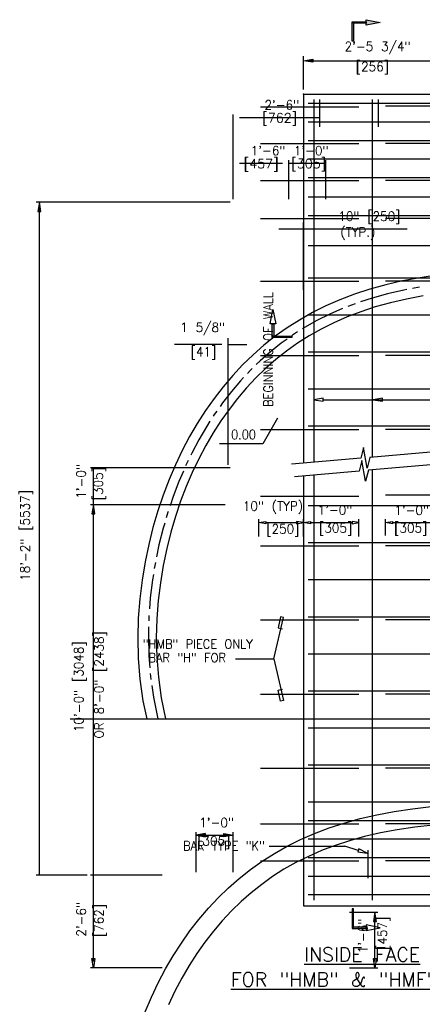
# Model space of a CAD drawing. Extents: x -21 to 2859, y -18 to 3983.
# Tile 28 of 47: x 5 to 60, y 86 to 219. Entities that reach past the tile are written whole.
import ezdxf
from ezdxf.enums import TextEntityAlignment as Align

# ---------------------------------------------------------------- set-up
doc = ezdxf.new("R2010")
doc.units = 0
doc.header["$LTSCALE"] = 25.4
doc.header["$MEASUREMENT"] = 0
doc.linetypes.add('HIDDEN2', pattern=[0.1875, 0.125, -0.0625])
doc.layers.get('0').update_dxf_attribs({"linetype": 'CONTINUOUS'})
for name, color, linetype in [('BDR-TEXT', 1, 'CONTINUOUS'), ('COL_NUM', 7, 'CONTINUOUS'), ('DWG-LINES', 7, 'CONTINUOUS'), ('FORM', 1, 'CONTINUOUS'), ('LABELS', 7, 'CONTINUOUS'), ('LEV_PAD', 7, 'CONTINUOUS'), ('PAN_BLK', 7, 'CONTINUOUS'), ('PAN_TS', 7, 'CONTINUOUS'), ('POINTS', 1, 'CONTINUOUS'), ('RS_LABELS', 7, 'CONTINUOUS'), ('TRASH', 1, 'CONTINUOUS')]:
    doc.layers.add(name, color=color, linetype=linetype)
doc.styles.add('TXT_SHX', font='txt.shx')

# ---------------------------------------------------------------- blocks, each defined once
blk = doc.blocks.new('A_DIM')
at = {"layer": 'PAN_BLK', "linetype": 'CONTINUOUS'}
blk.add_hatch(color=7, dxfattribs=at).paths.add_polyline_path([(-0.125, 0.021), (-0.125, -0.021), (0, 0)])
at = {"layer": 'PAN_BLK', "color": 7, "linetype": 'CONTINUOUS'}
blk.add_lwpolyline([(-0.125, 0.021), (-0.125, -0.021), (0, 0)], close=True, dxfattribs=at)
blk = doc.blocks.new('SO3_PN')
at = {"linetype": 'CONTINUOUS'}
for points in [[(62.35, 215.09), (59.67, 215.09), (59.37, 215.39), (62.35, 215.39)], [(59.67, 215.09), (59.67, 211.18), (59.37, 211.18), (59.37, 215.39)], [(65.42, 215.24), (62.35, 214.64), (62.35, 215.84)], [(42.4, 150.2), (42.4, 147.52), (42.1, 147.22), (42.1, 150.2)], [(42.4, 147.52), (46.31, 147.52), (46.31, 147.22), (42.1, 147.22)], [(59.67, 19.91), (59.67, 23.82), (59.37, 23.82), (59.37, 19.61)], [(62.35, 19.91), (59.67, 19.91), (59.37, 19.61), (62.35, 19.61)]]:
    blk.add_hatch(color=24, dxfattribs=at).paths.add_polyline_path(points)
at = {"layer": 'RS_LABELS', "linetype": 'CONTINUOUS'}
blk.add_hatch(color=7, dxfattribs=at).paths.add_polyline_path([(50.82, 207.32), (50.82, 206.65), (48.82, 206.99)])
at = {"color": 7, "linetype": 'CONTINUOUS'}
blk.add_line((60.67, 36.45), (57.75, 37.35), dxfattribs=at)
at = {"color": 24, "linetype": 'CONTINUOUS'}
for points in [[(62.35, 215.09), (59.67, 215.09), (59.37, 215.39), (62.35, 215.39)], [(59.67, 215.09), (59.67, 211.18), (59.37, 211.18), (59.37, 215.39)], [(65.42, 215.24), (62.35, 214.64), (62.35, 215.84)], [(42.25, 153.27), (42.85, 150.2), (41.66, 150.2)], [(42.4, 150.2), (42.4, 147.52), (42.1, 147.22), (42.1, 150.2)], [(42.4, 147.52), (46.31, 147.52), (46.31, 147.22), (42.1, 147.22)], [(59.67, 19.91), (59.67, 23.82), (59.37, 23.82), (59.37, 19.61)], [(62.35, 19.91), (59.67, 19.91), (59.37, 19.61), (62.35, 19.61)], [(65.42, 19.76), (62.35, 20.36), (62.35, 19.16)]]:
    blk.add_lwpolyline(points, close=True, dxfattribs=at)
at = {"color": 7, "linetype": 'CONTINUOUS'}
blk.add_lwpolyline([(60.76, 36.77), (60.57, 36.14), (62.58, 35.87)], close=True, dxfattribs=at)
at = {"layer": 'COL_NUM', "color": 7, "linetype": 'CONTINUOUS'}
for p, q in [((49.82, 197.78), (77.57, 197.78)), ((51.07, 198.58), (51.07, 120.27)), ((52.3, 198.58), (52.3, 192.74)), ((63.7, 198.58), (63.7, 121.38)), ((64.93, 198.58), (64.93, 192.74)), ((39.58, 197.04), (60.82, 197.04)), ((84.16, 197.15), (66.57, 197.15)), ((49.82, 193.78), (77.57, 193.78)), ((49.82, 189.78), (77.57, 189.78)), ((39.58, 189.1), (60.82, 189.1)), ((84.16, 189.11), (66.57, 189.11)), ((49.82, 185.78), (77.57, 185.78)), ((39.58, 181.1), (60.82, 181.1)), ((49.82, 181.78), (77.57, 181.78)), ((84.16, 181.11), (66.57, 181.11)), ((49.82, 177.59), (77.57, 177.59)), ((39.58, 172.89), (60.82, 172.89)), ((49.82, 173.58), (77.57, 173.58)), ((84.16, 172.89), (66.57, 172.89)), ((49.82, 167.05), (77.57, 167.05)), ((49.82, 160.12), (77.57, 160.12)), ((39.58, 159.35), (60.82, 159.35)), ((84.16, 159.35), (66.57, 159.35)), ((49.82, 152.12), (77.57, 152.12)), ((39.58, 143.35), (60.82, 143.35)), ((49.82, 144.12), (77.82, 144.12)), ((84.16, 143.35), (66.57, 143.35)), ((49.82, 136.12), (77.82, 136.12)), ((49.82, 128.12), (77.82, 128.12)), ((39.58, 127.34), (60.82, 127.34)), ((84.16, 127.34), (66.57, 127.34)), ((51.07, 117.51), (51.07, 25.68)), ((63.7, 118.61), (63.7, 25.68)), ((39.58, 112.97), (60.82, 112.97)), ((84.16, 113.17), (66.57, 113.17)), ((49.82, 110.92), (77.57, 110.92)), ((39.58, 102.22), (60.82, 102.22)), ((49.82, 102.92), (77.57, 102.92)), ((84.16, 102.22), (66.57, 102.22)), ((49.82, 94.92), (77.57, 94.92)), ((39.58, 86.22), (60.82, 86.22)), ((49.82, 86.92), (77.57, 86.92)), ((84.16, 86.22), (66.57, 86.22)), ((49.82, 78.92), (77.57, 78.92)), ((39.58, 70.22), (60.82, 70.22)), ((49.82, 70.92), (77.57, 70.92)), ((84.16, 70.22), (66.57, 70.22)), ((49.82, 62.92), (77.57, 62.92)), ((39.58, 54.22), (60.82, 54.22)), ((49.82, 54.92), (77.57, 54.92)), ((84.16, 54.22), (66.57, 54.22)), ((49.82, 46.92), (77.57, 46.92)), ((49.82, 42.92), (77.57, 42.92)), ((39.58, 42.22), (60.82, 42.22)), ((84.16, 42.22), (66.57, 42.22)), ((49.82, 38.92), (77.57, 38.92)), ((62.74, 36.48), (62.74, 30.48)), ((39.58, 34.22), (60.82, 34.22)), ((49.82, 34.92), (77.57, 34.92)), ((84.16, 34.22), (66.57, 34.22)), ((49.82, 30.92), (77.57, 30.92)), ((49.82, 26.92), (77.57, 26.92))]:
    blk.add_line(p, q, dxfattribs=at)
at = {"layer": 'COL_NUM', "color": 7, "linetype": 'CONTINUOUS', "const_width": 0.00035}
for points in [[(62.6, 36.48, 1), (62.87, 36.48, 1)], [(62.6, 30.48, 1), (62.87, 30.48, 1)]]:
    blk.add_lwpolyline(points, format="xyb", close=True, dxfattribs=at)
at = {"layer": 'DWG-LINES', "color": 2, "linetype": 'CONTINUOUS'}
for points in [[(82.02, 122.98), (63.18, 121.33), (62.56, 118.98), (61.77, 123.46), (61.19, 121.16), (46.26, 119.85)], [(81.31, 120.16), (62.85, 118.54), (62.22, 116.19), (61.44, 120.67), (60.85, 118.37), (46.9, 117.15)]]:
    blk.add_lwpolyline(points, dxfattribs=at)
at = {"layer": 'LEV_PAD', "color": 1, "linetype": 'CONTINUOUS'}
for p, q in [((48.82, 199.78), (48.82, 120.07)), ((48.82, 199.78), (78.57, 199.78)), ((48.82, 117.31), (48.82, 24.48)), ((48.82, 24.48), (78.57, 24.48))]:
    blk.add_line(p, q, dxfattribs=at)
at = {"layer": 'PAN_TS', "color": 24, "linetype": 'CONTINUOUS'}
blk.add_point((48.82, 199.78), dxfattribs=at)
at = {"layer": 'POINTS', "color": 7, "linetype": 'CONTINUOUS'}
blk.add_line((53.07, 133.78), (84.81, 133.78), dxfattribs=at)
at = {"layer": 'POINTS', "color": 253, "linetype": 'CONTINUOUS'}
blk.add_line((41.46, 37.35), (57.75, 37.35), dxfattribs=at)
at = {"layer": 'POINTS', "color": 7, "linetype": 'CONTINUOUS'}
for points in [[(53.07, 133.45), (53.07, 134.11), (51.07, 133.78)], [(65.9, 133.45), (65.9, 134.11), (63.9, 133.78)]]:
    blk.add_lwpolyline(points, close=True, dxfattribs=at)
at = {"layer": 'POINTS', "color": 253, "linetype": 'CONTINUOUS'}
for points in [[(42.43, 77.79), (44.53, 86.75), (43.89, 86.9), (43.34, 84.54), (44.32, 84.31)], [(42.43, 77.79), (44.53, 68.85), (43.89, 68.71), (43.34, 71.06), (44.32, 71.29)]]:
    blk.add_lwpolyline(points, dxfattribs=at)
at = {"layer": 'RS_LABELS', "color": 7, "linetype": 'CONTINUOUS'}
for p, q in [((48.82, 200.78), (48.82, 207.99)), ((50.82, 206.99), (76.57, 206.99)), ((39.17, 104.25), (39.17, 108)), ((40.67, 107.25), (47.32, 107.25)), ((48.82, 104.25), (48.82, 108)), ((48.82, 104.25), (48.82, 108)), ((50.32, 107.25), (59.32, 107.25)), ((60.82, 104.25), (60.82, 108)), ((66.57, 104.45), (66.57, 108)), ((68.07, 107.25), (77.07, 107.25)), ((34.19, 77.79), (42.43, 77.79))]:
    blk.add_line(p, q, dxfattribs=at)
for points in [[(50.82, 207.32), (50.82, 206.65), (48.82, 206.99)], [(40.67, 107.5), (40.67, 107), (39.17, 107.25)], [(47.32, 107.5), (47.32, 107), (48.82, 107.25)], [(50.32, 107.5), (50.32, 107), (48.82, 107.25)], [(59.32, 107.5), (59.32, 107), (60.82, 107.25)], [(68.07, 107.5), (68.07, 107), (66.57, 107.25)]]:
    blk.add_lwpolyline(points, close=True, dxfattribs=at)
at = {"layer": 'RS_LABELS', "color": 7, "linetype": 'CONTINUOUS', "const_width": 0.00035}
for points in [[(38.99, 197.04, 1), (39.34, 197.04, 1)], [(38.99, 189.1, 1), (39.34, 189.1, 1)], [(38.99, 181.1, 1), (39.34, 181.1, 1)], [(38.99, 172.89, 1), (39.34, 172.89, 1)], [(38.99, 159.35, 1), (39.34, 159.35, 1)], [(38.99, 143.35, 1), (39.34, 143.35, 1)], [(38.99, 127.34, 1), (39.34, 127.34, 1)], [(38.99, 112.97, 1), (39.34, 112.97, 1)], [(38.99, 102.22, 1), (39.34, 102.22, 1)], [(38.99, 86.22, 1), (39.34, 86.22, 1)], [(38.99, 70.22, 1), (39.34, 70.22, 1)], [(38.99, 54.22, 1), (39.34, 54.22, 1)], [(38.99, 42.22, 1), (39.34, 42.22, 1)], [(38.99, 34.22, 1), (39.34, 34.22, 1)]]:
    blk.add_lwpolyline(points, format="xyb", close=True, dxfattribs=at)
at = {"layer": 'LABELS', "color": 253, "linetype": 'CONTINUOUS', "style": 'TXT_SHX', "width": 0.9}
for s, p in [('"HMB" PIECE ONLY', (14.14, 80.03)), ('BAR "H" FOR', (15.38, 77.07))]:
    blk.add_text(s, height=2, dxfattribs=at).set_placement(p)
at = {"layer": 'LABELS', "color": 1, "linetype": 'CONTINUOUS', "style": 'TXT_SHX'}
for s, p in [('%%uINSIDE FACE', (48.99, 12.48)), ('%%uFOR "HMB" & "HMF" PIECES', (33.16, 7.06))]:
    blk.add_text(s, height=3, dxfattribs=at).set_placement(p)
at = {"layer": 'POINTS', "color": 253, "linetype": 'CONTINUOUS', "style": 'TXT_SHX', "width": 0.9}
blk.add_text('BAR TYPE "K"', height=2, dxfattribs=at).set_placement((22.84, 36.46))
at = {"layer": 'RS_LABELS', "color": 5, "linetype": 'CONTINUOUS', "style": 'TXT_SHX', "width": 0.95}
for s, p in [('2\'-5 3/4" ', (65.68, 209.07)), ('[256]', (63.72, 204.71)), ('10" (TYP)', (42.24, 109.81)), ('1\'-0"', (55.63, 108.97)), ('1\'-0" ', (73.05, 108.92)), ('[250]', (44.38, 104.89)), ('[305]', (55.78, 105.1)), ('[305]', (72, 105.1))]:
    blk.add_text(s, height=2, dxfattribs=at).set_placement(p, align=Align.CENTER)
blk = doc.blocks.new('SO3_P0')
at = {"linetype": 'CONTINUOUS'}
for points in [[(62.35, 215.09), (59.67, 215.09), (59.37, 215.39), (62.35, 215.39)], [(59.67, 215.09), (59.67, 211.18), (59.37, 211.18), (59.37, 215.39)], [(65.42, 215.24), (62.35, 214.64), (62.35, 215.84)], [(42.4, 150.2), (42.4, 147.52), (42.1, 147.22), (42.1, 150.2)], [(42.4, 147.52), (46.31, 147.52), (46.31, 147.22), (42.1, 147.22)], [(59.67, 19.91), (59.67, 23.82), (59.37, 23.82), (59.37, 19.61)], [(62.35, 19.91), (59.67, 19.91), (59.37, 19.61), (62.35, 19.61)]]:
    blk.add_hatch(color=24, dxfattribs=at).paths.add_polyline_path(points)
at = {"layer": 'RS_LABELS', "linetype": 'CONTINUOUS'}
blk.add_hatch(color=7, dxfattribs=at).paths.add_polyline_path([(50.82, 207.32), (50.82, 206.65), (48.82, 206.99)])
at = {"color": 7, "linetype": 'CONTINUOUS'}
blk.add_line((60.67, 36.45), (57.75, 37.35), dxfattribs=at)
at = {"color": 24, "linetype": 'CONTINUOUS'}
for points in [[(62.35, 215.09), (59.67, 215.09), (59.37, 215.39), (62.35, 215.39)], [(59.67, 215.09), (59.67, 211.18), (59.37, 211.18), (59.37, 215.39)], [(65.42, 215.24), (62.35, 214.64), (62.35, 215.84)], [(42.25, 153.27), (42.85, 150.2), (41.66, 150.2)], [(42.4, 150.2), (42.4, 147.52), (42.1, 147.22), (42.1, 150.2)], [(42.4, 147.52), (46.31, 147.52), (46.31, 147.22), (42.1, 147.22)], [(59.67, 19.91), (59.67, 23.82), (59.37, 23.82), (59.37, 19.61)], [(62.35, 19.91), (59.67, 19.91), (59.37, 19.61), (62.35, 19.61)], [(65.42, 19.76), (62.35, 20.36), (62.35, 19.16)]]:
    blk.add_lwpolyline(points, close=True, dxfattribs=at)
at = {"color": 7, "linetype": 'CONTINUOUS'}
blk.add_lwpolyline([(60.76, 36.77), (60.57, 36.14), (62.58, 35.87)], close=True, dxfattribs=at)
at = {"layer": 'COL_NUM', "color": 7, "linetype": 'CONTINUOUS'}
for p, q in [((49.82, 197.78), (77.57, 197.78)), ((51.07, 198.58), (51.07, 120.27)), ((52.3, 198.58), (52.3, 192.74)), ((63.7, 198.58), (63.7, 121.38)), ((64.93, 198.58), (64.93, 192.74)), ((39.58, 197.04), (60.82, 197.04)), ((84.16, 197.15), (66.57, 197.15)), ((49.82, 193.78), (77.57, 193.78)), ((49.82, 189.78), (77.57, 189.78)), ((39.58, 189.1), (60.82, 189.1)), ((84.16, 189.11), (66.57, 189.11)), ((49.82, 185.78), (77.57, 185.78)), ((39.58, 181.1), (60.82, 181.1)), ((49.82, 181.78), (77.57, 181.78)), ((84.16, 181.11), (66.57, 181.11)), ((49.82, 177.59), (77.57, 177.59)), ((39.58, 172.89), (60.82, 172.89)), ((49.82, 173.58), (77.57, 173.58)), ((84.16, 172.89), (66.57, 172.89)), ((49.82, 167.05), (77.57, 167.05)), ((49.82, 160.12), (77.57, 160.12)), ((39.58, 159.35), (60.82, 159.35)), ((84.16, 159.35), (66.57, 159.35)), ((49.82, 152.12), (77.57, 152.12)), ((39.58, 143.35), (60.82, 143.35)), ((49.82, 144.12), (77.82, 144.12)), ((84.16, 143.35), (66.57, 143.35)), ((49.82, 136.12), (77.82, 136.12)), ((49.82, 128.12), (77.82, 128.12)), ((39.58, 127.34), (60.82, 127.34)), ((84.16, 127.34), (66.57, 127.34)), ((51.07, 117.51), (51.07, 25.68)), ((63.7, 118.61), (63.7, 25.68)), ((39.58, 112.97), (60.82, 112.97)), ((84.16, 113.17), (66.57, 113.17)), ((49.82, 110.92), (77.57, 110.92)), ((39.58, 102.22), (60.82, 102.22)), ((49.82, 102.92), (77.57, 102.92)), ((84.16, 102.22), (66.57, 102.22)), ((49.82, 94.92), (77.57, 94.92)), ((39.58, 86.22), (60.82, 86.22)), ((49.82, 86.92), (77.57, 86.92)), ((84.16, 86.22), (66.57, 86.22)), ((49.82, 78.92), (77.57, 78.92)), ((39.58, 70.22), (60.82, 70.22)), ((49.82, 70.92), (77.57, 70.92)), ((84.16, 70.22), (66.57, 70.22)), ((49.82, 62.92), (77.57, 62.92)), ((39.58, 54.22), (60.82, 54.22)), ((49.82, 54.92), (77.57, 54.92)), ((84.16, 54.22), (66.57, 54.22)), ((49.82, 46.92), (77.57, 46.92)), ((49.82, 42.92), (77.57, 42.92)), ((39.58, 42.22), (60.82, 42.22)), ((84.16, 42.22), (66.57, 42.22)), ((49.82, 38.92), (77.57, 38.92)), ((62.74, 36.48), (62.74, 30.48)), ((39.58, 34.22), (60.82, 34.22)), ((49.82, 34.92), (77.57, 34.92)), ((84.16, 34.22), (66.57, 34.22)), ((49.82, 30.92), (77.57, 30.92)), ((49.82, 26.92), (77.57, 26.92))]:
    blk.add_line(p, q, dxfattribs=at)
at = {"layer": 'COL_NUM', "color": 7, "linetype": 'CONTINUOUS', "const_width": 0.00035}
for points in [[(62.6, 36.48, 1), (62.87, 36.48, 1)], [(62.6, 30.48, 1), (62.87, 30.48, 1)]]:
    blk.add_lwpolyline(points, format="xyb", close=True, dxfattribs=at)
at = {"layer": 'DWG-LINES', "color": 2, "linetype": 'CONTINUOUS'}
for points in [[(82.02, 122.98), (63.18, 121.33), (62.56, 118.98), (61.77, 123.46), (61.19, 121.16), (46.26, 119.85)], [(81.31, 120.16), (62.85, 118.54), (62.22, 116.19), (61.44, 120.67), (60.85, 118.37), (46.9, 117.15)]]:
    blk.add_lwpolyline(points, dxfattribs=at)
at = {"layer": 'LEV_PAD', "color": 1, "linetype": 'CONTINUOUS'}
for p, q in [((48.82, 199.78), (48.82, 120.07)), ((48.82, 199.78), (78.57, 199.78)), ((48.82, 117.31), (48.82, 24.48)), ((48.82, 24.48), (78.57, 24.48))]:
    blk.add_line(p, q, dxfattribs=at)
at = {"layer": 'PAN_TS', "color": 24, "linetype": 'CONTINUOUS'}
blk.add_point((48.82, 199.78), dxfattribs=at)
at = {"layer": 'POINTS', "color": 7, "linetype": 'CONTINUOUS'}
blk.add_line((53.07, 133.78), (84.81, 133.78), dxfattribs=at)
at = {"layer": 'POINTS', "color": 253, "linetype": 'CONTINUOUS'}
blk.add_line((41.46, 37.35), (57.75, 37.35), dxfattribs=at)
at = {"layer": 'POINTS', "color": 7, "linetype": 'CONTINUOUS'}
for points in [[(53.07, 133.45), (53.07, 134.11), (51.07, 133.78)], [(65.9, 133.45), (65.9, 134.11), (63.9, 133.78)]]:
    blk.add_lwpolyline(points, close=True, dxfattribs=at)
at = {"layer": 'POINTS', "color": 253, "linetype": 'CONTINUOUS'}
for points in [[(42.43, 77.79), (44.53, 86.75), (43.89, 86.9), (43.34, 84.54), (44.32, 84.31)], [(42.43, 77.79), (44.53, 68.85), (43.89, 68.71), (43.34, 71.06), (44.32, 71.29)]]:
    blk.add_lwpolyline(points, dxfattribs=at)
at = {"layer": 'RS_LABELS', "color": 7, "linetype": 'CONTINUOUS'}
for p, q in [((48.82, 200.78), (48.82, 207.99)), ((50.82, 206.99), (76.57, 206.99)), ((39.17, 104.25), (39.17, 108)), ((40.67, 107.25), (47.32, 107.25)), ((48.82, 104.25), (48.82, 108)), ((48.82, 104.25), (48.82, 108)), ((50.32, 107.25), (59.32, 107.25)), ((60.82, 104.25), (60.82, 108)), ((66.57, 104.45), (66.57, 108)), ((68.07, 107.25), (77.07, 107.25)), ((34.19, 77.79), (42.43, 77.79))]:
    blk.add_line(p, q, dxfattribs=at)
for points in [[(50.82, 207.32), (50.82, 206.65), (48.82, 206.99)], [(40.67, 107.5), (40.67, 107), (39.17, 107.25)], [(47.32, 107.5), (47.32, 107), (48.82, 107.25)], [(50.32, 107.5), (50.32, 107), (48.82, 107.25)], [(59.32, 107.5), (59.32, 107), (60.82, 107.25)], [(68.07, 107.5), (68.07, 107), (66.57, 107.25)]]:
    blk.add_lwpolyline(points, close=True, dxfattribs=at)
at = {"layer": 'RS_LABELS', "color": 7, "linetype": 'CONTINUOUS', "const_width": 0.00035}
for points in [[(38.99, 197.04, 1), (39.34, 197.04, 1)], [(38.99, 189.1, 1), (39.34, 189.1, 1)], [(38.99, 181.1, 1), (39.34, 181.1, 1)], [(38.99, 172.89, 1), (39.34, 172.89, 1)], [(38.99, 159.35, 1), (39.34, 159.35, 1)], [(38.99, 143.35, 1), (39.34, 143.35, 1)], [(38.99, 127.34, 1), (39.34, 127.34, 1)], [(38.99, 112.97, 1), (39.34, 112.97, 1)], [(38.99, 102.22, 1), (39.34, 102.22, 1)], [(38.99, 86.22, 1), (39.34, 86.22, 1)], [(38.99, 70.22, 1), (39.34, 70.22, 1)], [(38.99, 54.22, 1), (39.34, 54.22, 1)], [(38.99, 42.22, 1), (39.34, 42.22, 1)], [(38.99, 34.22, 1), (39.34, 34.22, 1)]]:
    blk.add_lwpolyline(points, format="xyb", close=True, dxfattribs=at)
at = {"layer": 'LABELS', "color": 253, "linetype": 'CONTINUOUS', "style": 'TXT_SHX', "width": 0.9}
for s, p in [('"HMB" PIECE ONLY', (14.14, 80.03)), ('BAR "H" FOR', (15.38, 77.07))]:
    blk.add_text(s, height=2, dxfattribs=at).set_placement(p)
at = {"layer": 'LABELS', "color": 1, "linetype": 'CONTINUOUS', "style": 'TXT_SHX'}
for s, p in [('%%uINSIDE FACE', (48.99, 12.48)), ('%%uFOR "HMB" & "HMF" PIECES', (33.16, 7.06))]:
    blk.add_text(s, height=3, dxfattribs=at).set_placement(p)
at = {"layer": 'POINTS', "color": 253, "linetype": 'CONTINUOUS', "style": 'TXT_SHX', "width": 0.9}
blk.add_text('BAR TYPE "K"', height=2, dxfattribs=at).set_placement((22.84, 36.46))
at = {"layer": 'RS_LABELS', "color": 5, "linetype": 'CONTINUOUS', "style": 'TXT_SHX', "width": 0.95}
for s, p in [('2\'-5 3/4" ', (65.68, 209.07)), ('[256]', (63.72, 204.71)), ('10" (TYP)', (42.24, 109.81)), ('1\'-0"', (55.63, 108.97)), ('1\'-0" ', (73.05, 108.92)), ('[250]', (44.38, 104.89)), ('[305]', (55.78, 105.1)), ('[305]', (72, 105.1))]:
    blk.add_text(s, height=2, dxfattribs=at).set_placement(p, align=Align.CENTER)

msp = doc.modelspace()

# ---------------------------------------------------------------- hatches: boundary and pattern name
at = {"layer": 'BDR-TEXT', "linetype": 'CONTINUOUS'}
msp.add_hatch(color=7, dxfattribs=at).paths.add_polyline_path([(7.87, 192.92), (8.29, 192.92), (8.08, 194.17)])

# ---------------------------------------------------------------- linework, layer by layer
at = {"layer": 'BDR-TEXT', "color": 7, "linetype": 'CONTINUOUS'}
for p, q in [((34.23, 194.59), (34.23, 206.02)), ((35.07, 205.61), (45.89, 205.61)), ((34.23, 194.59), (34.23, 199.85)), ((35.07, 199.44), (40.89, 199.44)), ((41.73, 194.59), (41.73, 199.85)), ((41.73, 194.59), (41.73, 199.85)), ((41.73, 199.44), (46.73, 199.44)), ((46.73, 194.59), (46.73, 199.85)), ((33.82, 194.17), (7.66, 194.17)), ((8.08, 103.35), (8.08, 193.34)), ((43.73, 182.35), (43.73, 191.43)), ((40.4, 190.59), (57.73, 190.59)), ((33.56, 158.74), (33.56, 175.82)), ((32.72, 174.98), (26.33, 174.98)), ((33.56, 174.98), (36.06, 174.98)), ((33.82, 158.34), (14.96, 158.34)), ((15.37, 153.35), (15.37, 158.34)), ((33.14, 153.35), (14.96, 153.35)), ((33.14, 153.35), (14.96, 153.35)), ((15.37, 103.35), (15.37, 152.51)), ((29.24, 103.77), (29.24, 109.17)), ((34.23, 103.77), (34.23, 109.17)), ((29.24, 108.75), (34.23, 108.75)), ((14.54, 103.35), (7.66, 103.35)), ((24.63, 103.35), (14.96, 103.35)), ((24.63, 103.35), (14.96, 103.35)), ((15.37, 91.69), (15.37, 103.35)), ((49.95, 98.35), (53.78, 98.35)), ((53.37, 91.69), (53.37, 97.52)), ((24.63, 90.86), (14.96, 90.86)), ((49.95, 90.86), (53.78, 90.86))]:
    msp.add_line(p, q, dxfattribs=at)
for points in [[(7.87, 192.92), (8.29, 192.92), (8.08, 194.17)], [(15.16, 152.1), (15.58, 152.1), (15.37, 153.35)], [(53.16, 97.1), (53.58, 97.1), (53.37, 98.35)], [(15.16, 92.11), (15.58, 92.11), (15.37, 90.86)], [(53.16, 92.11), (53.58, 92.11), (53.37, 90.86)]]:
    msp.add_lwpolyline(points, close=True, dxfattribs=at)
at = {"layer": 'FORM', "color": 7, "linetype": 'CONTINUOUS'}
for p, q in [((59.37, 182.72), (58.43, 182.54)), ((50.69, 180.47), (49.72, 180.1)), ((28.18, 159.34), (27.82, 158.58)), ((23.73, 145.55), (23.59, 144.73)), ((12.25, 124.47), (73.73, 124.47))]:
    msp.add_line(p, q, dxfattribs=at)
at = {"layer": 'FORM', "color": 1, "linetype": 'CONTINUOUS'}
for points in [[(61.9, 184.36), (59.45, 183.99), (57.1, 183.55), (54.85, 183.03), (52.7, 182.43), (50.63, 181.76), (48.65, 181.01), (46.76, 180.18), (44.94, 179.27), (43.19, 178.28), (41.52, 177.22), (39.92, 176.09), (38.39, 174.87), (36.92, 173.58), (35.51, 172.22), (34.17, 170.79), (32.88, 169.28), (31.66, 167.7), (30.5, 166.05), (29.39, 164.33), (28.35, 162.54), (27.36, 160.68), (26.44, 158.74), (25.58, 156.74), (24.78, 154.66), (24.06, 152.51), (23.41, 150.29), (22.83, 147.99), (22.34, 145.62), (21.93, 143.18), (21.63, 140.66), (21.43, 138.06), (21.36, 135.39), (21.42, 132.63), (21.65, 129.79), (22.06, 126.87), (22.57, 124.47)], [(59.87, 181.53), (57.62, 181.1), (55.47, 180.61), (53.42, 180.04), (51.46, 179.4), (49.6, 178.69), (47.82, 177.91), (46.11, 177.06), (44.48, 176.14), (42.92, 175.15), (41.42, 174.08), (39.99, 172.95), (38.61, 171.75), (37.29, 170.47), (36.03, 169.12), (34.82, 167.7), (33.67, 166.22), (32.57, 164.66), (31.52, 163.03), (30.53, 161.33), (29.6, 159.55), (28.72, 157.71), (27.9, 155.8), (27.14, 153.81), (26.44, 151.76), (25.82, 149.63), (25.27, 147.43), (24.8, 145.16), (24.41, 142.82), (24.12, 140.41), (23.93, 137.93), (23.86, 135.38), (23.92, 132.76), (24.14, 130.07), (24.53, 127.3), (25.12, 124.47)], [(22.35, 84.9), (23.21, 86.9), (24.13, 88.83), (25.11, 90.69), (26.15, 92.47), (27.25, 94.18), (28.4, 95.82), (29.62, 97.39), (30.89, 98.88), (32.22, 100.3), (33.61, 101.64), (35.06, 102.92), (36.58, 104.11), (38.16, 105.24), (39.81, 106.29), (41.53, 107.26), (43.33, 108.16), (45.21, 108.98), (47.17, 109.72), (49.22, 110.39), (51.37, 110.99), (53.61, 111.51), (55.96, 111.95), (58.42, 112.32), (60.97, 112.61)]]:
    msp.add_lwpolyline(points, dxfattribs=at)
at = {"layer": 'FORM', "color": 7, "linetype": 'CONTINUOUS'}
for points in [[(57.65, 182.4), (57.27, 182.32), (55.08, 181.82), (52.98, 181.24), (51.44, 180.73)], [(48.98, 179.82), (47.26, 179.06), (45.52, 178.2), (43.85, 177.25), (43.61, 177.1)], [(41.51, 175.71), (40.73, 175.15), (39.26, 174), (37.86, 172.76), (37.35, 172.27)], [(42.93, 176.67), (42.25, 176.24), (42.14, 176.16)], [(36.79, 171.74), (36.51, 171.46), (36.15, 171.07)], [(35.62, 170.51), (35.22, 170.09), (33.99, 168.64), (32.81, 167.12), (32.46, 166.62)], [(32.01, 165.98), (31.68, 165.52), (31.54, 165.29)], [(31.1, 164.62), (30.62, 163.86), (29.6, 162.12), (28.65, 160.31), (28.52, 160.04)], [(27.51, 157.87), (26.91, 156.47), (26.13, 154.44), (25.71, 153.2)], [(25.46, 152.44), (25.43, 152.34), (25.21, 151.6)], [(24.99, 150.87), (24.79, 150.17), (24.22, 147.93), (23.89, 146.33)], [(23.47, 143.94), (23.35, 143.22), (23.05, 140.76), (22.94, 139.3)], [(22.87, 138.42), (22.86, 138.22), (22.84, 137.66)], [(22.82, 136.86), (22.79, 135.62), (22.85, 132.94), (22.98, 131.33)], [(23.04, 130.56), (23.07, 130.19), (23.13, 129.77)], [(23.24, 128.96), (23.47, 127.36), (24.08, 124.47)]]:
    msp.add_lwpolyline(points, dxfattribs=at)
at = {"layer": 'FORM', "color": 1, "linetype": 'HIDDEN2'}
msp.add_lwpolyline([(61.22, 110.12), (58.74, 109.84), (56.38, 109.48), (54.13, 109.06), (51.98, 108.56), (49.94, 108), (48, 107.37), (46.15, 106.66), (44.39, 105.89), (42.7, 105.05), (41.09, 104.14), (39.55, 103.16), (38.08, 102.11), (36.66, 100.99), (35.3, 99.8), (34, 98.54), (32.75, 97.21), (31.56, 95.81), (30.41, 94.33), (29.32, 92.78), (28.28, 91.16), (27.29, 89.47), (26.36, 87.71), (25.49, 85.87)], dxfattribs=at)
at = {"layer": 'TRASH', "color": 3, "linetype": 'CONTINUOUS'}
for p, q in [((40.22, 165.04), (38.22, 161.57)), ((40.22, 165.04), (38.22, 161.57)), ((38.22, 161.57), (32.38, 161.57)), ((38.22, 161.57), (32.38, 161.57))]:
    msp.add_line(p, q, dxfattribs=at)

# ---------------------------------------------------------------- block references
at = {"layer": 'BDR-TEXT', "linetype": 'CONTINUOUS', "yscale": 9.9984, "zscale": 9.9984, "rotation": 180.0000000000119}
for p, xscale in [((29.24, 108.75), 9.9984), ((34.23, 108.75), -9.9984)]:
    msp.add_blockref('A_DIM', p, dxfattribs=dict(at, xscale=xscale))
at = {"layer": 'FORM', "linetype": 'CONTINUOUS', "xscale": 0.625, "yscale": 0.625, "zscale": 0.625}
for name in ['SO3_PN', 'SO3_P0']:
    msp.add_blockref(name, (13.2, 83.91), dxfattribs=at)

# ---------------------------------------------------------------- texts
at = {"layer": 'BDR-TEXT', "color": 5, "linetype": 'CONTINUOUS', "style": 'TXT_SHX', "width": 0.95}
for s, p in [('2\'-6" ', (41.33, 206.68)), ('1\'-6" ', (39.47, 200.51)), ('1\'-0" ', (45.29, 200.51)), ('10" [250]', (52.62, 191.66)), ('(TYP.)', (51.07, 189.52)), ('1 5/8" ', (30.65, 176.67)), ('[41]', (30.23, 173.37)), ('1\'-0" ', (32.52, 109.83)), ('[305]', (31.63, 107.34))]:
    msp.add_text(s, height=1.25, dxfattribs=at).set_placement(p, align=Align.CENTER)
at = {"layer": 'BDR-TEXT', "color": 5, "linetype": 'CONTINUOUS', "style": 'TXT_SHX'}
for s, p in [('[762]', (40.52, 204.94)), ('[457]', (38.01, 198.75)), ('[305]', (44.43, 198.77))]:
    msp.add_text(s, height=1.25, dxfattribs=at).set_placement(p, align=Align.CENTER)
at = {"layer": 'BDR-TEXT', "color": 5, "linetype": 'CONTINUOUS', "style": 'TXT_SHX', "width": 0.95}
for s, height, p in [('1\'-0" ', 1.25, (14.33, 157.02)), ('[305]', 1.25, (16.64, 156.19)), ('18\'-2" [5537]', 1.2498, (6.77, 149.2)), ('OR 8\'-0" [2438]', 1.2498, (16.75, 129.04)), ('10\'-0" [3048]', 1.2498, (14.01, 128.79)), ('2\'-6" ', 1.25, (14.34, 97.92)), ('[762]', 1.25, (16.73, 97.23)), ('1\'-6" ', 1.25, (52.36, 95.68)), ('[457]', 1.25, (54.99, 95.5))]:
    msp.add_text(s, height=height, rotation=90, dxfattribs=at).set_placement(p, align=Align.CENTER)
at = {"layer": 'TRASH', "color": 3, "linetype": 'CONTINUOUS', "style": 'TXT_SHX', "width": 0.9}
msp.add_text('  BEGINNING OF WALL', height=1.25, rotation=89.9999, dxfattribs=at).set_placement((39.59, 164.54))
msp.add_text('  BEGINNING OF WALL', height=1.25, rotation=89.9999, dxfattribs=at).set_placement((39.59, 164.54))
msp.add_text(' 0.00', height=1.25, dxfattribs=at).set_placement((32.94, 162.2))
msp.add_text(' 0.00', height=1.25, dxfattribs=at).set_placement((32.94, 162.2))

doc.saveas('drawing.dxf')
